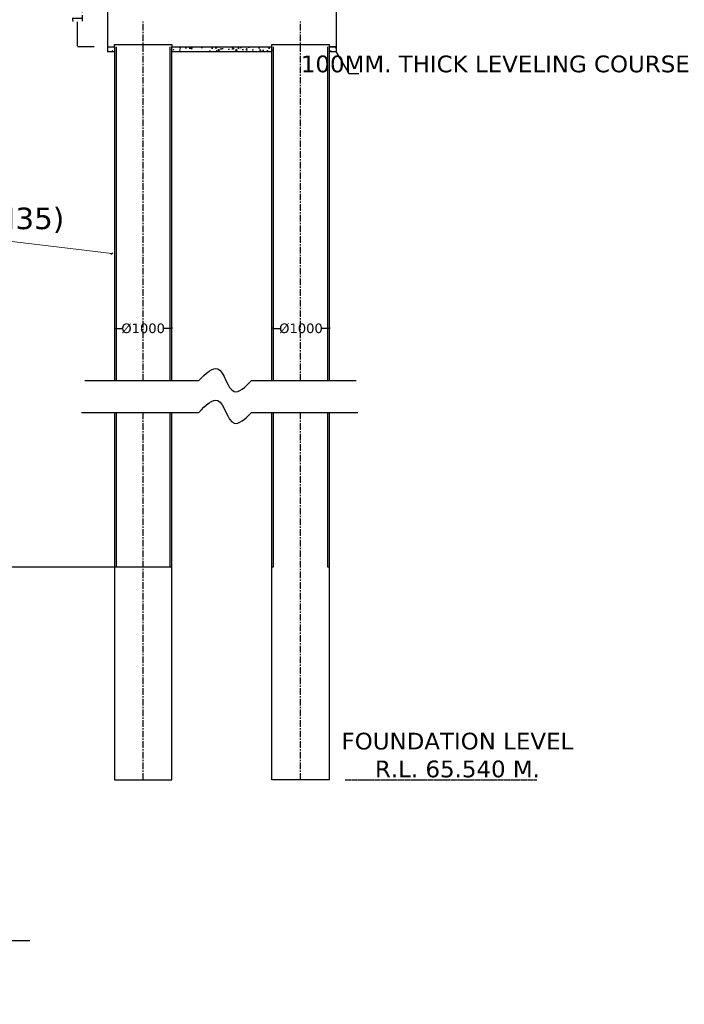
# Model space of a CAD drawing. Header units: metres. Extents: x 3149696 to 156839518, y -5539051 to 9997106.
# Tile 7 of 19: x 148944656 to 149571475, y 1158318 to 2086639. Entities that reach past the tile are written whole.
import ezdxf

# ---------------------------------------------------------------- set-up
doc = ezdxf.new("R2010")
doc.units = ezdxf.units.M
doc.header["$MEASUREMENT"] = 0
doc.linetypes.add('CENTER', pattern=[2, 1.25, -0.25, 0.25, -0.25])
doc.linetypes.add('CENTERX2', pattern=[4, 2.5, -0.5, 0.5, -0.5])
doc.layers.add('DIMENISION', color=4, linetype='Continuous', lineweight=13)
doc.layers.add('TEX', color=6, linetype='Continuous')
doc.styles.add('02', font='romans.shx')
doc.styles.get("Standard").update_dxf_attribs({"font": 'verdana.ttf', "height": 3500})
doc.dimstyles.new('SIDD', dxfattribs={"dimtxt": 180, "dimasz": 180, "dimexe": 50, "dimexo": 100, "dimgap": 75, "dimtad": 1, "dimdec": 0, "dimzin": 0, "dimdsep": 46, "dimtxsty": '02', "dimblk": 'OBLIQUE', "dimcen": 0.09, "dimdle": 50, "dimclrd": 4, "dimclre": 4, "dimclrt": 1, "dimadec": 0, "dimazin": 0, "dimtfac": 1, "dimtdec": 0, "dimtofl": 0, "dimtmove": 0, "dimatfit": 3, "dimldrblk": 'OBLIQUE', "dimfxl": 1, "dimtolj": 1, "dimtzin": 0, "dimlwd": -1, "dimlwe": -1, "dimarcsym": 0})
doc.dimstyles.get("Standard").update_dxf_attribs({"dimtxt": 3000, "dimasz": 1000, "dimexe": 1.76, "dimexo": 0.855, "dimgap": 0.09, "dimtad": 0, "dimtih": 1, "dimtoh": 1, "dimdec": 0, "dimlfac": 0.1, "dimzin": 0, "dimdsep": 46, "dimtxsty": 'Standard', "dimcen": 0.095, "dimclrd": 7, "dimclrt": 256, "dimadec": 0, "dimazin": 0, "dimtfac": 1, "dimtdec": 0, "dimtofl": 0, "dimtmove": 0, "dimatfit": 3, "dimfxl": 0.18, "dimtolj": 1, "dimtzin": 0, "dimarcsym": 0})

# ---------------------------------------------------------------- blocks, each defined once
blk = doc.blocks.new('*D165')
at = {"color": 0, "lineweight": -2, "transparency": 16777216}
for p, q in [((149015000, 2141997), (148999244, 2141997)), ((149015000, 2060997), (148999244, 2060997))]:
    blk.add_line(p, q, dxfattribs=at)
at = {"color": 7, "lineweight": -2, "transparency": 16777216}
for p, q in [((148999246, 2140997), (148999246, 2118403)), ((148999246, 2061997), (148999246, 2084590))]:
    blk.add_line(p, q, dxfattribs=at)
at = {"color": 7, "transparency": 16777216}
for points in [[(148999079, 2140997), (148999413, 2140997), (148999246, 2141997)], [(148999079, 2061997), (148999413, 2061997), (148999246, 2060997)]]:
    blk.add_solid(points, dxfattribs=at)
at = {"layer": 'Defpoints', "color": 0, "transparency": 16777216}
for p in [(148999246, 2141997), (149015001, 2141997), (149015001, 2060997)]:
    blk.add_point(p, dxfattribs=at)
at = {"transparency": 16777216, "insert": (148999246, 2101497), "char_height": 3500, "attachment_point": 5, "rotation": 90}
blk.add_mtext('\\A1;{\\H3x;1500}', dxfattribs=at)
blk = doc.blocks.new('*D168')
at = {"color": 0, "lineweight": -2, "transparency": 16777216}
for p, q in [((149034089, 1796274), (149034089, 1795479)), ((149088089, 1796274), (149088089, 1795479))]:
    blk.add_line(p, q, dxfattribs=at)
at = {"color": 7, "lineweight": -2, "transparency": 16777216}
for p, q in [((149035089, 1795480), (149041233, 1795480)), ((149087089, 1795480), (149080945, 1795480))]:
    blk.add_line(p, q, dxfattribs=at)
at = {"color": 7, "transparency": 16777216}
for points in [[(149035089, 1795647), (149035089, 1795314), (149034089, 1795480)], [(149087089, 1795647), (149087089, 1795314), (149088089, 1795480)]]:
    blk.add_solid(points, dxfattribs=at)
at = {"layer": 'Defpoints', "color": 0, "transparency": 16777216}
for p in [(149034089, 1796275), (149088089, 1796275), (149088089, 1795480)]:
    blk.add_point(p, dxfattribs=at)
at = {"transparency": 16777216, "insert": (149061089, 1795480), "char_height": 3500, "attachment_point": 5}
blk.add_mtext('\\A1;{\\H2.57143x;%%C1000}', dxfattribs=at)
blk = doc.blocks.new('*D169')
at = {"color": 0, "lineweight": -2, "transparency": 16777216}
for p, q in [((149182928, 1796274), (149182928, 1795479)), ((149236928, 1796274), (149236928, 1795479))]:
    blk.add_line(p, q, dxfattribs=at)
at = {"color": 7, "lineweight": -2, "transparency": 16777216}
for p, q in [((149183928, 1795480), (149190072, 1795480)), ((149235928, 1795480), (149229784, 1795480))]:
    blk.add_line(p, q, dxfattribs=at)
at = {"color": 7, "transparency": 16777216}
for points in [[(149183928, 1795647), (149183928, 1795314), (149182928, 1795480)], [(149235928, 1795647), (149235928, 1795314), (149236928, 1795480)]]:
    blk.add_solid(points, dxfattribs=at)
at = {"layer": 'Defpoints', "color": 0, "transparency": 16777216}
for p in [(149182928, 1796275), (149236928, 1796275), (149236928, 1795480)]:
    blk.add_point(p, dxfattribs=at)
at = {"transparency": 16777216, "insert": (149209928, 1795480), "char_height": 3500, "attachment_point": 5}
blk.add_mtext('\\A1;{\\H2.57143x;%%C1000}', dxfattribs=at)
blk = doc.blocks.new('_Oblique')
at = {"color": 0, "linetype": 'ByBlock', "lineweight": -2}
blk.add_line((-0.5, -0.5), (0.5, 0.5), dxfattribs=at)

msp = doc.modelspace()

# ---------------------------------------------------------------- hatches: boundary and pattern name
h = msp.add_hatch()
h.set_pattern_fill('AR-CONC', color=256, scale=1800, style=0)
h.set_pattern_definition([(50, (17157336, -2151437), (12910.6833, -1129.5384), [1350, -14850]), (355, (17157336, -2151437), (-2497.524, 13539.4584), [1080, -11880]), (100.4514, (17158412, -2151531), (10413.1689, 12409.9118), [1147.3234, -12620.558]), (46.1842, (17157336, -2147837), (19210.3389, -2979.3423), [2025, -22275]), (96.6356, (17158937, -2148085), (16823.9287, 17534.1217), [1720.9852, -18930.834]), (351.1842, (17157336, -2147837), (16823.915, 17534.1348), [1620, -17820]), (21, (17159136, -2148737), (10744.3269, -7247.14), [1350, -14850]), (326, (17159136, -2148737), (4379.676, 13052.7008), [1080, -11880]), (71.4514, (17160032, -2149341), (15124.0073, 5805.5489), [1147.3234, -12620.558]), (37.5, (17157336, -2151437), (218.8774, 5992.08937), [0, -11736, 0, -12060, 0, -11925]), (7.5, (17157336, -2151437), (4735.25167, 7099.4108), [0, -6876, 0, -11466, 0, -4545]), (327.5, (17153322, -2151437), (9608.80385, -405.9877), [0, -4500, 0, -14040, 0, -18630]), (317.5, (17151522, -2151437), (10497.35105, 1801.8897), [0, -5850, 0, -9324, 0, -13230])])
h.paths.add_polyline_path([(149034089, 2060996.9), (149027339, 2060996.9), (149027339, 2056496.9), (149034089, 2056496.9)])
h.paths.add_polyline_path([(149243339, 2060996.9), (149236589, 2060996.9), (149236589, 2056496.9), (149243339, 2056496.9)])
h.paths.add_polyline_path([(149182589, 2056496.9), (149182589, 2060996.9), (149088089, 2060996.9), (149088089, 2056496.9)])

# ---------------------------------------------------------------- linework, layer by layer
at = {"color": 7, "linetype": 'CENTER', "ltscale": 5000}
for p, q in [((149061089, 1746338.8), (149061089, 2084931.4)), ((149209589, 1746338.8), (149209589, 2084931.4)), ((149061089, 1370043), (149061089, 1716400)), ((149209589, 1370043), (149209589, 1716400))]:
    msp.add_line(p, q, dxfattribs=at)
at = {"color": 7}
for p, q in [((149027339, 2060996.9), (149027339, 2056496.9)), ((149034089, 2060996.9), (149034089, 2063246.9)), ((149034089, 2063246.9), (149088089, 2063246.9)), ((149034089, 2060996.9), (149034089, 1746338.8)), ((149035589, 2060996.9), (149035589, 1746338.8)), ((149086589, 1746338.8), (149086589, 2060996.9)), ((149088089, 2063246.9), (149088089, 2060996.9)), ((149088089, 1746338.8), (149088089, 2060996.9)), ((149182589, 2060996.9), (149182589, 2063246.9)), ((149182589, 2063246.9), (149236589, 2063246.9)), ((149182589, 1746338.8), (149182589, 2060996.9)), ((149184089, 1746338.8), (149184089, 2060996.9)), ((149235089, 2060996.9), (149235089, 1746338.8)), ((149236589, 2063246.9), (149236589, 2060996.9)), ((149236589, 2060996.9), (149236589, 1746338.8)), ((149243339, 2056496.9), (149243339, 2060996.9)), ((149027339, 2056496.9), (149034089, 2056496.9)), ((149088089, 2056496.9), (149182589, 2056496.9)), ((149236589, 2056496.9), (149243339, 2056496.9)), ((149034089, 1716400), (149034089, 1370043)), ((149035589, 1716400), (149035589, 1570909.5)), ((149086589, 1570909.5), (149086589, 1716400)), ((149088089, 1370043), (149088089, 1716400)), ((149182589, 1370043), (149182589, 1716400)), ((149184089, 1570909.5), (149184089, 1716400)), ((149235089, 1716400), (149235089, 1570909.5)), ((149236589, 1716400), (149236589, 1370043)), ((149034089, 1370043), (149088089, 1370043)), ((149236589, 1370043), (149182589, 1370043))]:
    msp.add_line(p, q, dxfattribs=at)
for p, q in [((149243339, 2060996.9), (149236589, 2060996.9)), ((149236589, 2060996.9), (149236589, 2031561.7)), ((149006060.6, 1746338.8), (149113575.3, 1746338.8)), ((149163259.5, 1746338.8), (149262061.6, 1746338.8)), ((149003021.7, 1716400), (149113575.3, 1716400)), ((149163259.5, 1716400), (149263580.9, 1716400))]:
    msp.add_line(p, q)
at = {"color": 1, "linetype": 'CENTERX2', "ltscale": 500}
msp.add_line((149251639.3, 1370043), (149432307.5, 1370043), dxfattribs=at)
at = {"color": 7}
for points in [[(149236589, 2060996.9), (149243339, 2060996.9), (149243339, 2141996.9), (149027339, 2141996.9), (149027339, 2060996.9), (149034089, 2060996.9)], [(149088089, 2060996.9), (149182589, 2060996.9)]]:
    msp.add_lwpolyline(points, dxfattribs=at)
for points in [[(149113575.3, 1746338.8), (149131507.7, 1757478.9), (149146789.7, 1736039.5), (149163259.5, 1746338.8)], [(149113575.3, 1716400), (149131507.7, 1727540.1), (149146789.7, 1706100.7), (149163259.5, 1716400)]]:
    msp.add_spline(points, degree=3)
at = {"layer": 'TEX', "color": 3}
for p, q in [((148549896.5, 1570909.5), (149088089, 1570909.5)), ((149182589, 1570909.5), (149184089, 1570909.5)), ((149235089, 1570909.5), (149236589, 1570909.5))]:
    msp.add_line(p, q, dxfattribs=at)
at = {"layer": 'TEX', "color": 1}
msp.add_line((148180433, 1217218.5), (148954169.9, 1218488.8), dxfattribs=at)
at = {"layer": 'TEX', "color": 3}
msp.add_circle((149071440, 2229027.5), 7768078.3, dxfattribs=at)

# ---------------------------------------------------------------- texts
at = {"color": 7}
msp.add_text('FRICTION PILE (M35)', height=20250, dxfattribs=at).set_placement((148699455.3, 1889187.4))
at = {"color": 7, "char_height": 15750, "attachment_point": 5}
for s, insert, width in [('100MM. THICK LEVELING COURSE', (149393221.1, 2044778.1), 369649.505), ('FOUNDATION LEVEL\\PR.L. 65.540 M.', (149357501.2, 1393204.4), 393531.304)]:
    msp.add_mtext(s, dxfattribs=dict(at, insert=insert, width=width))

# ---------------------------------------------------------------- dimensions: what is measured, and where the dimension line sits
at = {"color": 7}
dim = msp.add_linear_dim(base=(148999246.1, 2141996.9), p1=(149015001.2, 2060996.9), p2=(149015001.2, 2141996.9), angle=90, text='{\\H3x;1500}', dimstyle='Standard', dxfattribs=at)
dim.commit()
dim.dimension.update_dxf_attribs({"geometry": '*D165', "text_midpoint": (148999246.1, 2101496.9), "text_rotation": 90})
for base, p1, p2, picture, middle in [((149088089, 1795480.4), (149034089, 1796274.7), (149088089, 1796274.7), '*D168', (149061089, 1795480.4)), ((149236928.1, 1795480.4), (149182928.1, 1796274.7), (149236928.1, 1796274.7), '*D169', (149209928.1, 1795480.4))]:
    dim = msp.add_linear_dim(base=base, p1=p1, p2=p2, text='{\\H2.57143x;%%C1000}', dimstyle='Standard', dxfattribs=at)
    dim.commit()
    dim.dimension.update_dxf_attribs({"geometry": picture, "text_midpoint": middle})

# ---------------------------------------------------------------- leaders
msp.add_leader([(149242710.3, 2056504.8), (149254928.8, 2035839.2), (149264474.9, 2035839.2)], dimstyle='Standard', override={"dimgap": 0.09, "dimtad": 0}, dxfattribs=at)
at = {"layer": 'DIMENISION', "color": 7}
msp.add_leader([(149031590.6, 1866242.4), (148903383.6, 1881692.5)], dimstyle='SIDD', override={"dimtxt": 220, "dimasz": 1500, "dimtad": 0, "dimclrd": 7}, dxfattribs=at)

doc.saveas('drawing.dxf')
